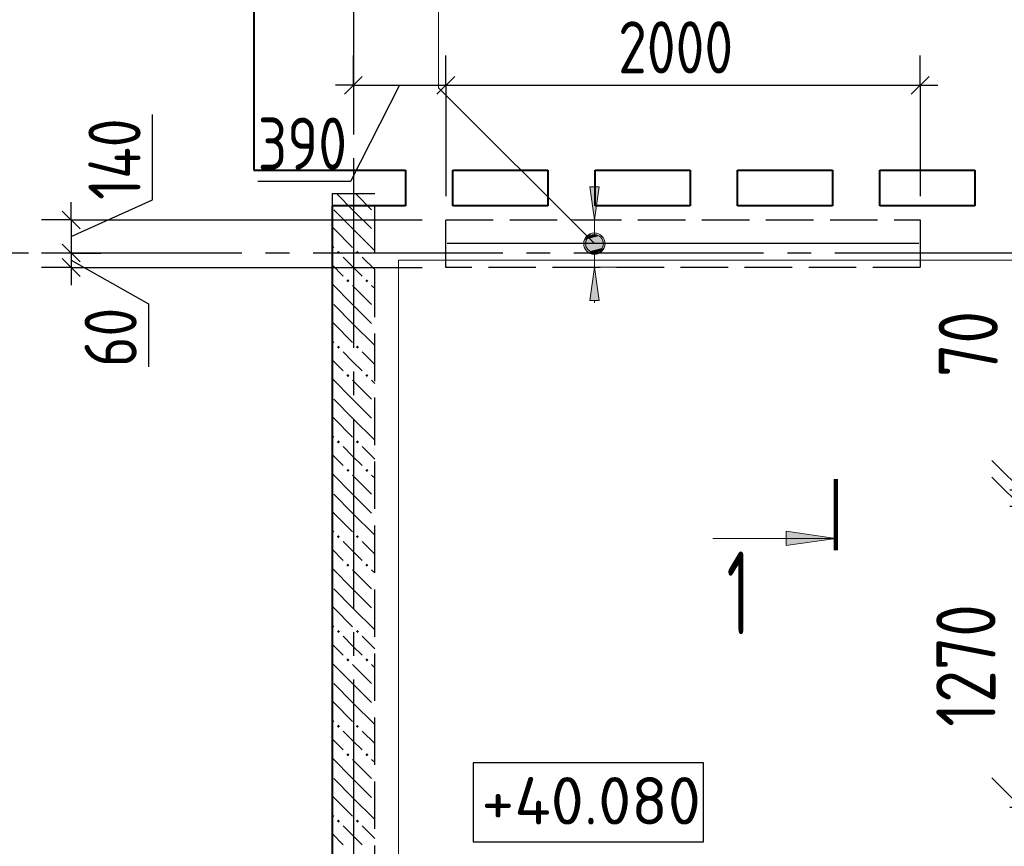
# Model space of a CAD drawing. Header units: millimetres. Extents: x 40580 to 1168286, y -220995 to 81020.
# Tile 49 of 194: x 282891 to 287043, y -107422 to -103934. Entities that reach past the tile are written whole.
import ezdxf

# ---------------------------------------------------------------- set-up
doc = ezdxf.new("R2010")
doc.units = ezdxf.units.MM
for name, pattern in [('______2', [270, 200, -70]), ('______5', [1100, 800, -100, 100, -100]), ('CENTER', [2, 1.25, -0.25, 0.25, -0.25])]:
    doc.linetypes.add(name, pattern=pattern)
for name, color, linetype, lineweight in [('Standard', 7, 'Continuous', 25), ('Высотные отметки', 7, 'Continuous', 25), ('ДОП Низ по Х', 7, 'Continuous', 25), ('ОСИ', 7, 'CENTER', 15), ('Основная', 7, 'Continuous', 40), ('Позиционная метка линия выноска', 7, 'Continuous', 13), ('Позиционная метка номер позиции', 7, 'Continuous', 13), ('Примечания', 7, 'Continuous', 13), ('Узлы символ', 7, 'Continuous', 25)]:
    doc.layers.add(name, color=color, linetype=linetype, lineweight=lineweight)
doc.layers.add('ЖБ Стена верхний уровень', color=7, linetype='______2', true_color=0x656565)
doc.layers.add('Тонкие', color=7, linetype='Continuous')
doc.styles.add('GOST 2.304', font='isocpeur.ttf', dxfattribs={"width": 0.8})
doc.styles.add('GOST 2.304-81', font='txt')
doc.styles.add('ISOCPEUR', font='isocpeur.ttf')
doc.dimstyles.new('СПДС', dxfattribs={"dimscale": 125, "dimtxt": 250, "dimasz": 250, "dimexe": 50, "dimexo": 10, "dimgap": 100, "dimtad": 1, "dimdec": 0, "dimtxsty": 'GOST 2.304-81', "dimblk": 'OBLIQUE', "dimcen": 250, "dimdle": 50, "dimadec": 0, "dimazin": 2, "dimtfac": 0.75, "dimtdec": 0, "dimtmove": 1, "dimatfit": 3, "dimfxl": 1, "dimtfill": 1, "dimtolj": 1, "dimarcsym": 1})

# ---------------------------------------------------------------- blocks, each defined once
blk = doc.blocks.new('_OBLIQUE')
at = {"color": 0, "linetype": 'ByBlock'}
blk.add_line((-0.5, -0.5), (0.5, 0.5), dxfattribs=at)
blk = doc.blocks.new('*D17682')
at = {"layer": 'Defpoints', "color": 0}
for p in [(287116, -105918.4), (288488.3, -105918.4), (288468.4, -105988.4)]:
    blk.add_point(p, dxfattribs=at)
at = {"layer": 'Тонкие', "color": 0, "lineweight": -2}
for p, q in [((287116, -105918.4), (287116, -105052.1)), ((287116, -106038.4), (287116, -105868.4)), ((288478.3, -105918.4), (287066, -105918.4)), ((288458.4, -105988.4), (287066, -105988.4))]:
    blk.add_line(p, q, dxfattribs=at)
at = {"layer": 'Тонкие', "color": 0, "lineweight": -2, "xscale": 250, "yscale": 250, "zscale": 250}
for p, rotation in [((287116, -105918.4), 270), ((287116, -105988.4), 90)]:
    blk.add_blockref('_OBLIQUE', p, dxfattribs=dict(at, rotation=rotation))
at = {"layer": 'Тонкие', "color": 0, "insert": (286891, -105302.1), "char_height": 250, "attachment_point": 5, "rotation": 90, "style": 'GOST 2.304-81', "bg_fill": 3, "box_fill_scale": 1.1, "bg_fill_color": 256, "bg_fill_true_color": 13158600, "bg_fill_transparency": 0}
blk.add_mtext('\\A1;70', dxfattribs=at)
blk = doc.blocks.new('*D17683')
at = {"layer": 'Defpoints', "color": 0}
for p in [(287116, -105988.4), (288468.4, -105988.4), (288468.2, -107258.4)]:
    blk.add_point(p, dxfattribs=at)
at = {"layer": 'Тонкие', "color": 0, "lineweight": -2}
for p, q in [((287116, -107308.4), (287116, -105938.4)), ((288458.4, -105988.4), (287066, -105988.4)), ((288458.2, -107258.4), (287066, -107258.4))]:
    blk.add_line(p, q, dxfattribs=at)
at = {"layer": 'Тонкие', "color": 0, "lineweight": -2, "xscale": 250, "yscale": 250, "zscale": 250}
for p, rotation in [((287116, -105988.4), 90), ((287116, -107258.4), 270)]:
    blk.add_blockref('_OBLIQUE', p, dxfattribs=dict(at, rotation=rotation))
at = {"layer": 'Тонкие', "color": 0, "insert": (286881.3, -106658.5), "char_height": 250, "attachment_point": 5, "rotation": 90, "style": 'GOST 2.304-81', "bg_fill": 3, "box_fill_scale": 1.1, "bg_fill_color": 256, "bg_fill_true_color": 13158600, "bg_fill_transparency": 0}
blk.add_mtext('\\A1;1270', dxfattribs=at)
blk = doc.blocks.new('*D17684')
at = {"layer": 'Defpoints', "color": 0}
for p in [(288468.2, -107258.4), (287116, -108578.4), (288318.9, -108578.4)]:
    blk.add_point(p, dxfattribs=at)
at = {"layer": 'Тонкие', "color": 0, "lineweight": -2}
for p, q in [((287116, -107208.4), (287116, -108628.4)), ((288458.2, -107258.4), (287066, -107258.4)), ((288308.9, -108578.4), (287066, -108578.4))]:
    blk.add_line(p, q, dxfattribs=at)
at = {"layer": 'Тонкие', "color": 0, "lineweight": -2, "xscale": 250, "yscale": 250, "zscale": 250}
for p, rotation in [((287116, -107258.4), 90), ((287116, -108578.4), 270)]:
    blk.add_blockref('_OBLIQUE', p, dxfattribs=dict(at, rotation=rotation))
at = {"layer": 'Тонкие', "color": 0, "insert": (286876.1, -107935.9), "char_height": 250, "attachment_point": 5, "rotation": 90, "style": 'GOST 2.304-81', "bg_fill": 3, "box_fill_scale": 1.1, "bg_fill_color": 256, "bg_fill_true_color": 13158600, "bg_fill_transparency": 0}
blk.add_mtext('\\A1;1320', dxfattribs=at)

msp = doc.modelspace()

# ---------------------------------------------------------------- hatches: boundary and pattern name
at = {"layer": 'ДОП Низ по Х', "linetype": 'Continuous', "lineweight": 13, "transparency": 33554687}
msp.add_hatch(color=7, dxfattribs=at).paths.add_polyline_path([(285334.9, -104638.4), (285314.9, -104778.4), (285294.9, -104638.4)], flags=16)
for points in [[(285296.2, -104846.2), (285333.7, -104846.2), (285314.9, -104840.9)], [(285277.4, -104878.4), (285352.4, -104878.4), (285347.2, -104859.7)], [(285277.4, -104878.4), (285347.2, -104859.7), (285282.7, -104859.7)], [(285282.7, -104897.2), (285352.4, -104878.4), (285277.4, -104878.4)], [(285282.7, -104859.7), (285347.2, -104859.7), (285333.7, -104846.2)], [(285282.7, -104859.7), (285333.7, -104846.2), (285296.2, -104846.2)], [(285282.7, -104897.2), (285347.2, -104897.2), (285352.4, -104878.4)], [(285296.2, -104910.7), (285347.2, -104897.2), (285282.7, -104897.2)], [(285296.2, -104910.7), (285333.7, -104910.7), (285347.2, -104897.2)], [(285333.7, -104910.7), (285296.2, -104910.7), (285314.9, -104915.9)], [(285334.9, -105118.4), (285314.9, -104978.4), (285294.9, -105118.4)]]:
    msp.add_hatch(color=7, dxfattribs=at).paths.add_polyline_path(points)
at = {"layer": 'ЖБ Стена верхний уровень', "linetype": 'Continuous', "lineweight": -3, "transparency": 33554687}
for points in [[(284228.7, -104915.3), (284235.2, -104908.8), (284241.7, -104915.3), (284235.2, -104921.8)], [(284308.7, -104915.3), (284315.2, -104908.8), (284321.7, -104915.3), (284315.2, -104921.8)], [(284268.7, -105035.3), (284275.2, -105028.8), (284281.7, -105035.3), (284275.2, -105041.8)], [(284348.7, -105035.3), (284355.2, -105028.8), (284361.7, -105035.3), (284355.2, -105041.8)], [(284228.7, -105315.3), (284235.2, -105308.8), (284241.7, -105315.3), (284235.2, -105321.8)], [(284308.7, -105315.3), (284315.2, -105308.8), (284321.7, -105315.3), (284315.2, -105321.8)], [(284268.7, -105435.3), (284275.2, -105428.8), (284281.7, -105435.3), (284275.2, -105441.8)], [(284348.7, -105435.3), (284355.2, -105428.8), (284361.7, -105435.3), (284355.2, -105441.8)], [(284228.7, -105715.3), (284235.2, -105708.8), (284241.7, -105715.3), (284235.2, -105721.8)], [(284308.7, -105715.3), (284315.2, -105708.8), (284321.7, -105715.3), (284315.2, -105721.8)], [(284268.7, -105835.3), (284275.2, -105828.8), (284281.7, -105835.3), (284275.2, -105841.8)], [(284348.7, -105835.3), (284355.2, -105828.8), (284361.7, -105835.3), (284355.2, -105841.8)], [(284228.7, -106115.3), (284235.2, -106108.8), (284241.7, -106115.3), (284235.2, -106121.8)], [(284308.7, -106115.3), (284315.2, -106108.8), (284321.7, -106115.3), (284315.2, -106121.8)], [(284268.7, -106235.3), (284275.2, -106228.8), (284281.7, -106235.3), (284275.2, -106241.8)], [(284348.7, -106235.3), (284355.2, -106228.8), (284361.7, -106235.3), (284355.2, -106241.8)], [(284228.7, -106515.3), (284235.2, -106508.8), (284241.7, -106515.3), (284235.2, -106521.8)], [(284308.7, -106515.3), (284315.2, -106508.8), (284321.7, -106515.3), (284315.2, -106521.8)], [(284268.7, -106635.3), (284275.2, -106628.8), (284281.7, -106635.3), (284275.2, -106641.8)], [(284348.7, -106635.3), (284355.2, -106628.8), (284361.7, -106635.3), (284355.2, -106641.8)], [(284228.7, -106915.3), (284235.2, -106908.8), (284241.7, -106915.3), (284235.2, -106921.8)], [(284308.7, -106915.3), (284315.2, -106908.8), (284321.7, -106915.3), (284315.2, -106921.8)], [(284268.7, -107035.3), (284275.2, -107028.8), (284281.7, -107035.3), (284275.2, -107041.8)], [(284348.7, -107035.3), (284355.2, -107028.8), (284361.7, -107035.3), (284355.2, -107041.8)], [(284228.7, -107315.3), (284235.2, -107308.8), (284241.7, -107315.3), (284235.2, -107321.8)], [(284308.7, -107315.3), (284315.2, -107308.8), (284321.7, -107315.3), (284315.2, -107321.8)]]:
    msp.add_hatch(color=7, dxfattribs=at).paths.add_polyline_path(points, flags=16)
at = {"layer": 'Позиционная метка номер позиции', "linetype": 'Continuous', "lineweight": 13, "transparency": 33554687}
for points in [[(285283.1, -104910.3), (285326.4, -104835.2), (285271.6, -104889.9)], [(285271.6, -104889.9), (285326.4, -104835.2), (285303.5, -104835.2)], [(285271.6, -104889.9), (285303.5, -104835.2), (285271.6, -104867)], [(285271.6, -104867), (285303.5, -104835.2), (285283.1, -104846.6)], [(285283.1, -104910.3), (285346.7, -104846.6), (285326.4, -104835.2)], [(285303.5, -104921.7), (285346.7, -104846.6), (285283.1, -104910.3)], [(285303.5, -104921.7), (285358.2, -104867), (285346.7, -104846.6)], [(285326.4, -104921.7), (285358.2, -104867), (285303.5, -104921.7)], [(285326.4, -104921.7), (285358.2, -104889.9), (285358.2, -104867)], [(285358.2, -104889.9), (285326.4, -104921.7), (285346.7, -104910.3)]]:
    msp.add_hatch(color=7, dxfattribs=at).paths.add_polyline_path(points)
at = {"layer": 'Узлы символ', "linetype": 'Continuous', "lineweight": 13, "transparency": 33554687}
msp.add_hatch(color=7, dxfattribs=at).paths.add_polyline_path([(286123, -106092.3), (286333, -106122.3), (286123, -106152.3)], flags=16)

# ---------------------------------------------------------------- linework, layer by layer
at = {"layer": 'Standard', "color": 251, "linetype": 'Continuous', "lineweight": -3, "true_color": 0x656565, "transparency": 33554687}
for p, q in [((284298.3, -104210.3), (284298.3, -104085.3)), ((284688.3, -104210.3), (284688.3, -104085.3)), ((286688.3, -104210.3), (286688.3, -104085.3)), ((284298.3, -104210.3), (284298.3, -104335.3)), ((284298.3, -104210.3), (284298.3, -104210.3)), ((284688.3, -104210.3), (284688.3, -104335.3)), ((286688.3, -104210.3), (286688.3, -104335.3)), ((286688.3, -104210.3), (286688.3, -104678.4)), ((283108.3, -104778.4), (282983.3, -104778.4)), ((283108.3, -104778.4), (283233.3, -104778.4)), ((283108.3, -104918.4), (282983.3, -104918.4)), ((283108.3, -104918.4), (283233.3, -104918.4)), ((283108.3, -104918.4), (283108.3, -104918.4)), ((283108.3, -104979.4), (282983.3, -104979.4)), ((283108.3, -104979.4), (283233.3, -104979.4))]:
    msp.add_line(p, q, dxfattribs=at)
at = {"layer": 'Standard', "color": 7, "linetype": 'Continuous', "lineweight": 25, "transparency": 33554687}
for p, q in [((284260.8, -104247.8), (284335.8, -104172.8)), ((284650.8, -104247.8), (284725.8, -104172.8)), ((286650.8, -104247.8), (286725.8, -104172.8)), ((283070.8, -104740.9), (283145.8, -104815.9)), ((283070.8, -104880.9), (283145.8, -104955.9)), ((283070.8, -104941.9), (283145.8, -105016.9))]:
    msp.add_line(p, q, dxfattribs=at)
at = {"layer": 'Standard', "color": 7, "linetype": 'Continuous', "lineweight": -3, "transparency": 33554687}
for p, q in [((284298.3, -104210.3), (284223.3, -104210.3)), ((284493.3, -104210.3), (284285.7, -104616.6)), ((284298.3, -104210.3), (284688.3, -104210.3)), ((286688.3, -104210.3), (286763.3, -104210.3)), ((283451, -104693.8), (283451, -104334.1)), ((284285.7, -104616.6), (283894.8, -104616.6)), ((283108.3, -104848.4), (283451, -104693.8)), ((283108.3, -104778.4), (283108.3, -104703.4)), ((283108.3, -104778.4), (283108.3, -104918.4)), ((283108.3, -104918.4), (283108.3, -104979.4)), ((283108.3, -104948.9), (283434.5, -105133.1)), ((283108.3, -104979.4), (283108.3, -105054.4)), ((283434.5, -105133.1), (283434.5, -105399))]:
    msp.add_line(p, q, dxfattribs=at)
at = {"layer": 'Standard', "color": 251, "linetype": 'Continuous', "lineweight": -3, "true_color": 0x656565, "transparency": 33554687}
for points in [[(284688.3, -104210.3), (284688.3, -104378.7), (284688.3, -104378.7), (284688.3, -104464.4), (284688.3, -104464.4), (284688.3, -104678.4)], [(283108.3, -104778.4), (283432.8, -104778.4), (283432.8, -104778.4), (284588.3, -104778.4)], [(283108.3, -104979.4), (283428.1, -104979.4), (283428.1, -104979.4), (284588.3, -104979.4)]]:
    msp.add_lwpolyline(points, dxfattribs=at)
at = {"layer": 'Standard', "color": 7, "linetype": 'Continuous', "lineweight": -3, "transparency": 33554687}
msp.add_lwpolyline([(284688.3, -104210.3), (285158.8, -104210.3), (285158.8, -104210.3), (286042.7, -104210.3), (286042.7, -104210.3), (286688.3, -104210.3)], dxfattribs=at)
at = {"layer": 'Высотные отметки', "color": 7, "linetype": 'Continuous', "lineweight": -3, "transparency": 33554687}
msp.add_lwpolyline([(284804.1, -107403.1), (285775, -107403.1), (285775, -107069.7), (284804.1, -107069.7), (284804.1, -107403.1)], dxfattribs=at)
at = {"layer": 'ДОП Низ по Х', "color": 251, "linetype": 'Continuous', "lineweight": 13, "true_color": 0x494949, "transparency": 33554687}
for p, q in [((285314.9, -104638.4), (285314.9, -104628.4)), ((285314.9, -104778.4), (285294.9, -104638.4)), ((285294.9, -104638.4), (285334.9, -104638.4)), ((285334.9, -104638.4), (285314.9, -104778.4)), ((285314.9, -104778.4), (285214.9, -104778.4)), ((285314.9, -104778.4), (285414.9, -104778.4)), ((285314.9, -104848.4), (285314.9, -104778.4)), ((285277.4, -104878.4), (285277.4, -104878.4)), ((285352.4, -104878.4), (285352.4, -104878.4)), ((285314.9, -104978.4), (285314.9, -104908.4)), ((285314.9, -104978.4), (285214.9, -104978.4)), ((285314.9, -104978.4), (285294.9, -105118.4)), ((285334.9, -105118.4), (285314.9, -104978.4)), ((285314.9, -104978.4), (285414.9, -104978.4)), ((285294.9, -105118.4), (285334.9, -105118.4)), ((285314.9, -105118.4), (285314.9, -105128.4))]:
    msp.add_line(p, q, dxfattribs=at)
at = {"layer": 'ДОП Низ по Х', "color": 7, "linetype": 'Continuous', "lineweight": 25, "transparency": 33554687}
msp.add_line((286683.3, -104878.4), (284693.3, -104878.4), dxfattribs=at)
at = {"layer": 'ДОП Низ по Х', "color": 251, "linetype": 'Continuous', "lineweight": 13, "true_color": 0x494949, "transparency": 33554687}
msp.add_circle((285314.9, -104878.4), 37.5, dxfattribs=at)
at = {"layer": 'ЖБ Стена верхний уровень', "color": 251, "linetype": '______2', "lineweight": -3, "true_color": 0x656565, "transparency": 33554687}
for p, q in [((284208.3, -104668.4), (284208.3, -110498.4)), ((284388.3, -104668.4), (284208.3, -104668.4)), ((284388.3, -110318.4), (284388.3, -104668.4))]:
    msp.add_line(p, q, dxfattribs=at)
at = {"layer": 'ЖБ Стена верхний уровень', "color": 9, "linetype": 'Continuous', "lineweight": -3, "true_color": 0xc7c7c7, "transparency": 33554687}
for p, q in [((284295.2, -104735.3), (284228.4, -104668.4)), ((284308.4, -104668.4), (284375.2, -104735.3)), ((284215.2, -104735.3), (284295.2, -104815.3)), ((284295.2, -104735.3), (284375.2, -104815.3)), ((284215.2, -104815.3), (284208.3, -104808.3)), ((284215.2, -104815.3), (284295.2, -104895.3)), ((284295.2, -104815.3), (284388.3, -104908.3)), ((284208.3, -104888.4), (284215.2, -104895.3)), ((284295.2, -104975.3), (284255.2, -104935.3)), ((284335.2, -104935.3), (284388.3, -104988.4)), ((284208.3, -104968.4), (284255.2, -105015.3)), ((284335.2, -105015.3), (284295.2, -104975.3)), ((284295.2, -105135.3), (284208.3, -105048.3)), ((284295.2, -105055.3), (284375.2, -105135.3)), ((284375.2, -105055.3), (284388.3, -105068.4)), ((284215.2, -105135.3), (284295.2, -105215.3)), ((284295.2, -105135.3), (284375.2, -105215.3)), ((284215.2, -105215.3), (284208.3, -105208.3)), ((284215.2, -105215.3), (284295.2, -105295.3)), ((284295.2, -105215.3), (284388.3, -105308.3)), ((284208.3, -105288.4), (284215.2, -105295.3)), ((284295.2, -105375.3), (284255.2, -105335.3)), ((284335.2, -105335.3), (284388.3, -105388.4)), ((284208.3, -105368.4), (284255.2, -105415.3)), ((284335.2, -105415.3), (284295.2, -105375.3)), ((284295.2, -105535.3), (284208.3, -105448.3)), ((284295.2, -105455.3), (284375.2, -105535.3)), ((284375.2, -105455.3), (284388.3, -105468.4)), ((284215.2, -105535.3), (284295.2, -105615.3)), ((284295.2, -105535.3), (284375.2, -105615.3)), ((284215.2, -105615.3), (284208.3, -105608.3)), ((284215.2, -105615.3), (284295.2, -105695.3)), ((284295.2, -105615.3), (284388.3, -105708.3)), ((284208.3, -105688.4), (284215.2, -105695.3)), ((284295.2, -105775.3), (284255.2, -105735.3)), ((284335.2, -105735.3), (284388.3, -105788.4)), ((284208.3, -105768.4), (284255.2, -105815.3)), ((284335.2, -105815.3), (284295.2, -105775.3)), ((284295.2, -105935.3), (284208.3, -105848.3)), ((284295.2, -105855.3), (284375.2, -105935.3)), ((284375.2, -105855.3), (284388.3, -105868.4)), ((284215.2, -105935.3), (284295.2, -106015.3)), ((284295.2, -105935.3), (284375.2, -106015.3)), ((284215.2, -106015.3), (284208.3, -106008.3)), ((284215.2, -106015.3), (284295.2, -106095.3)), ((284295.2, -106015.3), (284388.3, -106108.3)), ((284208.3, -106088.4), (284215.2, -106095.3)), ((284208.3, -106168.4), (284255.2, -106215.3)), ((284295.2, -106175.3), (284255.2, -106135.3)), ((284335.2, -106135.3), (284388.3, -106188.4)), ((284335.2, -106215.3), (284295.2, -106175.3)), ((284295.2, -106335.3), (284208.3, -106248.3)), ((284295.2, -106255.3), (284375.2, -106335.3)), ((284375.2, -106255.3), (284388.3, -106268.4)), ((284215.2, -106335.3), (284295.2, -106415.3)), ((284295.2, -106335.3), (284375.2, -106415.3)), ((284215.2, -106415.3), (284208.3, -106408.3)), ((284215.2, -106415.3), (284295.2, -106495.3)), ((284295.2, -106415.3), (284388.3, -106508.3)), ((284208.3, -106488.4), (284215.2, -106495.3)), ((284295.2, -106575.3), (284255.2, -106535.3)), ((284335.2, -106535.3), (284388.3, -106588.4)), ((284208.3, -106568.4), (284255.2, -106615.3)), ((284335.2, -106615.3), (284295.2, -106575.3)), ((284295.2, -106735.3), (284208.3, -106648.3)), ((284295.2, -106655.3), (284375.2, -106735.3)), ((284375.2, -106655.3), (284388.3, -106668.4)), ((284215.2, -106735.3), (284295.2, -106815.3)), ((284295.2, -106735.3), (284375.2, -106815.3)), ((284215.2, -106815.3), (284208.3, -106808.3)), ((284215.2, -106815.3), (284295.2, -106895.3)), ((284295.2, -106815.3), (284388.3, -106908.3)), ((284208.3, -106888.4), (284215.2, -106895.3)), ((284295.2, -106975.3), (284255.2, -106935.3)), ((284335.2, -106935.3), (284388.3, -106988.4)), ((284208.3, -106968.4), (284255.2, -107015.3)), ((284335.2, -107015.3), (284295.2, -106975.3)), ((284295.2, -107135.3), (284208.3, -107048.3)), ((284295.2, -107055.3), (284375.2, -107135.3)), ((284375.2, -107055.3), (284388.3, -107068.4)), ((284215.2, -107135.3), (284295.2, -107215.3)), ((284295.2, -107135.3), (284375.2, -107215.3)), ((284215.2, -107215.3), (284208.3, -107208.3)), ((284215.2, -107215.3), (284295.2, -107295.3)), ((284295.2, -107215.3), (284388.3, -107308.3)), ((284208.3, -107288.4), (284215.2, -107295.3)), ((284208.3, -107368.4), (284255.2, -107415.3)), ((284295.2, -107375.3), (284255.2, -107335.3)), ((284335.2, -107415.3), (284295.2, -107375.3)), ((284335.2, -107335.3), (284388.3, -107388.4))]:
    msp.add_line(p, q, dxfattribs=at)
at = {"layer": 'ОСИ', "color": 8, "linetype": '______5', "lineweight": -3, "transparency": 33554687}
for p, q in [((284298.3, -103418.4), (284298.3, -112918.4)), ((292628.3, -104918.4), (261168.3, -104918.4)), ((292628.3, -104918.4), (261168.3, -104918.4))]:
    msp.add_line(p, q, dxfattribs=at)
at = {"layer": 'Основная', "transparency": 33554687}
for p, q in [((283878.3, -102968.4), (283878.3, -104568.4)), ((283878.3, -104568.4), (284518.3, -104568.4)), ((284518.3, -104568.4), (284518.3, -104718.4)), ((284718.3, -104718.4), (284718.3, -104568.4)), ((284718.3, -104568.4), (285118.3, -104568.4)), ((285118.3, -104568.4), (285118.3, -104718.4)), ((285318.3, -104718.4), (285318.3, -104568.4)), ((285318.3, -104568.4), (285718.3, -104568.4)), ((285718.3, -104568.4), (285718.3, -104718.4)), ((285918.3, -104718.4), (285918.3, -104568.4)), ((285918.3, -104568.4), (286318.3, -104568.4)), ((286318.3, -104568.4), (286318.3, -104718.4)), ((286518.3, -104718.4), (286518.3, -104568.4)), ((286518.3, -104568.4), (286918.3, -104568.4)), ((286918.3, -104568.4), (286918.3, -104718.4)), ((284518.3, -104718.4), (284208.3, -104718.4)), ((284208.3, -104718.4), (284208.3, -109678.4)), ((285118.3, -104718.4), (284718.3, -104718.4)), ((285718.3, -104718.4), (285318.3, -104718.4)), ((286318.3, -104718.4), (285918.3, -104718.4)), ((286918.3, -104718.4), (286518.3, -104718.4))]:
    msp.add_line(p, q, dxfattribs=at)
at = {"layer": 'Позиционная метка линия выноска', "color": 251, "linetype": 'Continuous', "lineweight": 13, "true_color": 0x494949, "transparency": 33554687}
msp.add_lwpolyline([(289238.3, -104823.4), (289238.3, -110218.4), (285468.3, -110218.4), (285468.3, -108698.4), (284488.3, -108698.4), (284488.3, -106798.4), (284488.3, -104948.4), (285968.3, -104948.4), (287757.6, -104948.4), (287757.6, -104948.4), (289137.6, -104948.4)], dxfattribs=at)
at = {"layer": 'Позиционная метка номер позиции', "color": 7, "linetype": 'Continuous', "lineweight": 13, "transparency": 33554687}
for p, q in [((285283.1, -104846.6), (285283.1, -104846.6)), ((285346.7, -104846.6), (285346.7, -104846.6)), ((285283.1, -104910.3), (285283.1, -104910.3)), ((285346.7, -104910.3), (285346.7, -104910.3))]:
    msp.add_line(p, q, dxfattribs=at)
msp.add_lwpolyline([(285314.9, -104878.4), (284657.3, -104220.8), (284657.3, -101568.4), (286968.3, -101568.4)], dxfattribs=at)
msp.add_circle((285314.9, -104878.4), 45, dxfattribs=at)
at = {"layer": 'Примечания', "color": 7, "linetype": '______2', "lineweight": -3, "transparency": 33554687}
for p, q in [((284688.3, -104979.4), (284688.3, -104778.4)), ((284688.3, -104778.4), (286688.3, -104778.4)), ((286688.3, -104778.4), (286688.3, -104979.4)), ((286688.3, -104979.4), (284688.3, -104979.4))]:
    msp.add_line(p, q, dxfattribs=at)
at = {"layer": 'Тонкие', "lineweight": 100}
msp.add_line((286333, -106172.3), (286333, -105872.3), dxfattribs=at)
at = {"layer": 'Узлы символ', "color": 7, "linetype": 'Continuous', "lineweight": 13, "transparency": 33554687}
for p, q in [((286333, -106122.3), (285813.8, -106122.3)), ((286123, -106122.3), (286108, -106122.3)), ((286123, -106152.3), (286123, -106092.3)), ((286123, -106092.3), (286333, -106122.3)), ((286333, -106122.3), (286123, -106152.3)), ((286333, -106122.3), (286333, -106122.3)), ((286333, -106122.3), (286333, -106122.3)), ((286333, -106122.3), (286333, -106122.3))]:
    msp.add_line(p, q, dxfattribs=at)

# ---------------------------------------------------------------- texts
at = {"layer": 'Standard', "color": 7, "linetype": 'Continuous', "lineweight": 25, "transparency": 33554687, "char_height": 220, "attachment_point": 7, "style": 'GOST 2.304-81'}
for s, insert, width in [('2000', (285414.6, -104160.3), 672.622), ('390', (283894.8, -104566.6), 516.396)]:
    msp.add_mtext(s, dxfattribs=dict(at, insert=insert, width=width))
at = {"layer": 'Standard', "color": 7, "linetype": 'Continuous', "lineweight": 25, "transparency": 33554687, "char_height": 220, "attachment_point": 7, "rotation": 90, "style": 'GOST 2.304-81'}
for s, insert, width in [('140', (283400.9, -104693.8), 485.085), ('60', (283384.5, -105399), 391.311)]:
    msp.add_mtext(s, dxfattribs=dict(at, insert=insert, width=width))
at = {"layer": 'Высотные отметки', "color": 7, "linetype": 'Continuous', "lineweight": -3, "transparency": 33554687, "insert": (284838.1, -107329.7), "char_height": 200, "width": 884.92, "attachment_point": 7, "style": 'GOST 2.304'}
msp.add_mtext('\\pxt4;{\\W1.0200;+40.080}', dxfattribs=at)
at = {"layer": 'Узлы символ', "color": 7, "linetype": 'Continuous', "lineweight": -3, "transparency": 33554687, "insert": (285872.7, -106527.6), "char_height": 350, "width": 272.232, "attachment_point": 7, "style": 'ISOCPEUR'}
msp.add_mtext('\\W0.56;1', dxfattribs=at)

# ---------------------------------------------------------------- next in the draw order: dimensions: what is measured, and where the dimension line sits
at = {"layer": 'Тонкие'}
dim = msp.add_linear_dim(base=(287116, -105918.4), p1=(288468.4, -105988.4), p2=(288488.3, -105918.4), angle=90, dimstyle='СПДС', override={"dimscale": 1}, dxfattribs=at)
dim.commit()
dim.dimension.update_dxf_attribs({"geometry": '*D17682', "text_midpoint": (286966.4, -105302.1), "dimtype": 160})

# ---------------------------------------------------------------- next in the draw order: dimensions: what is measured, and where the dimension line sits
dim = msp.add_linear_dim(base=(287116, -105988.4), p1=(288468.2, -107258.4), p2=(288468.4, -105988.4), angle=90, dimstyle='СПДС', override={"dimscale": 1}, dxfattribs=at)
dim.commit()
dim.dimension.update_dxf_attribs({"geometry": '*D17683', "text_midpoint": (287116, -106658.5), "dimtype": 160})

# ---------------------------------------------------------------- next in the draw order: dimensions: what is measured, and where the dimension line sits
dim = msp.add_linear_dim(base=(287116, -108578.4), p1=(288468.2, -107258.4), p2=(288318.9, -108578.4), angle=270, dimstyle='СПДС', override={"dimscale": 1}, dxfattribs=at)
dim.commit()
dim.dimension.update_dxf_attribs({"geometry": '*D17684', "text_midpoint": (287116, -107935.9), "dimtype": 160})

doc.saveas('drawing.dxf')
